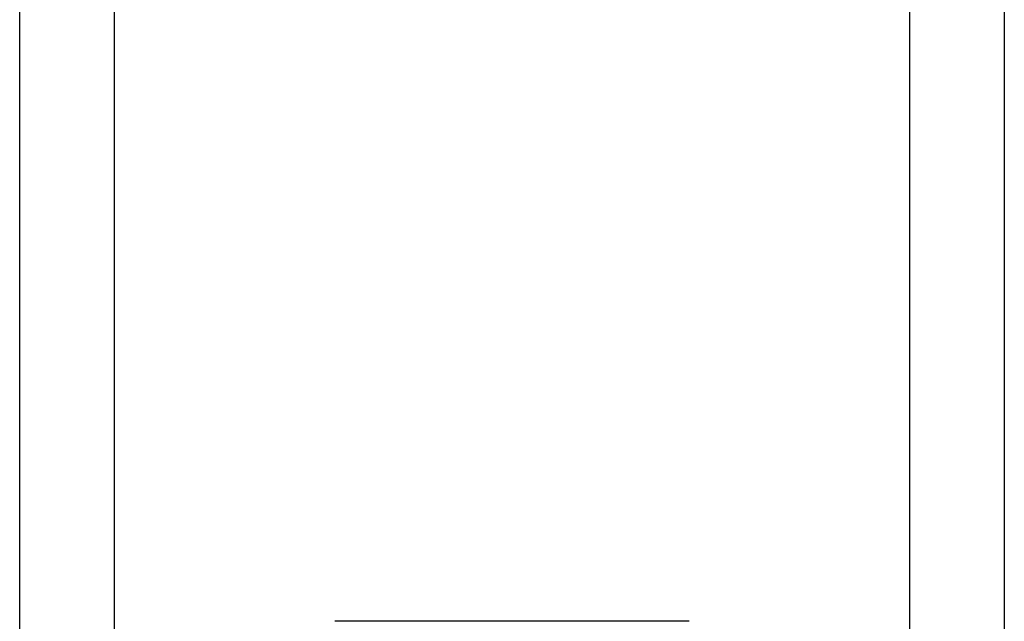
# Model space of a CAD drawing. Header units: inches. Extents: x 0 to 121, y -11 to 79.
# Tile 36 of 88: x 33.518 to 34.215, y 29.193 to 29.619. Entities that reach past the tile are written whole.
import ezdxf

# ---------------------------------------------------------------- set-up
doc = ezdxf.new("R2010")
doc.units = ezdxf.units.IN
doc.header["$LTSCALE"] = 7.278232
doc.header["$MEASUREMENT"] = 0
doc.layers.add('Visible Edges(ANSI)', color=7, linetype='Continuous', lineweight=25)
doc.layers.add('Visible Tangent Edges(ANSI)', color=7, linetype='Continuous', lineweight=25)

msp = doc.modelspace()

# ---------------------------------------------------------------- linework, layer by layer
at = {"layer": 'Visible Edges(ANSI)'}
for p, q in [((33.51775, 28.54625), (33.51775, 54.99882)), ((34.21495, 54.99882), (34.21495, 28.54625)), ((33.99183, 29.1934), (33.74086, 29.1934))]:
    msp.add_line(p, q, dxfattribs=at)
at = {"layer": 'Visible Tangent Edges(ANSI)'}
for p, q in [((33.58455, 54.99882), (33.58455, 28.54625)), ((34.14814, 28.54625), (34.14814, 54.99882))]:
    msp.add_line(p, q, dxfattribs=at)

doc.saveas('drawing.dxf')
